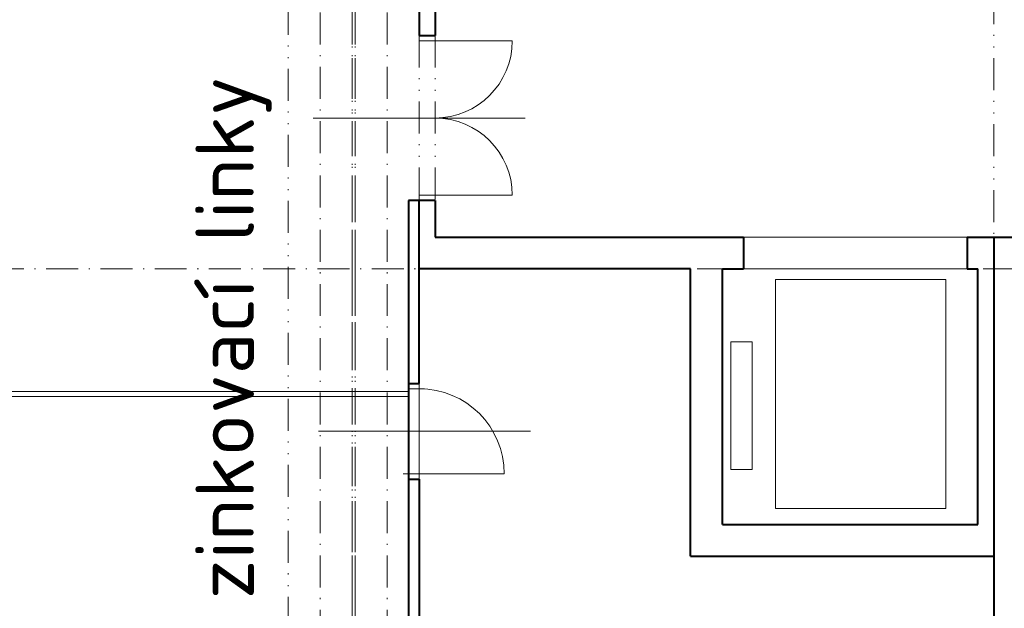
# Model space of a CAD drawing. Header units: metres. Extents: x -115250 to 1551995, y -140807 to 374743.
# Tile 62 of 205: x 81822 to 91077, y 59171 to 64701. Entities that reach past the tile are written whole.
import ezdxf

# ---------------------------------------------------------------- set-up
doc = ezdxf.new("R2010")
doc.units = ezdxf.units.M
doc.header["$LTSCALE"] = 100
doc.linetypes.add('0102aČERCHOVANÁ', pattern=[5.1, 3, -1, 0.1, -1])
doc.linetypes.add('0103aDVOJČERCHOVANÁ', pattern=[6.2, 3, -1, 0.1, -1, 0.1, -1])
for name, color, linetype, lineweight in [('910-dvere', 7, 'Continuous', 15), ('910-osa', 8, '0102aČERCHOVANÁ', 9), ('910-tenka', 4, 'Continuous', 15), ('910-tenka nad', 4, '0103aDVOJČERCHOVANÁ', 15), ('910-tlusta', 6, 'Continuous', 40)]:
    doc.layers.add(name, color=color, linetype=linetype, lineweight=lineweight)
doc.styles.add('ISOCPEUR', font='isocpeur.ttf')

msp = doc.modelspace()

# ---------------------------------------------------------------- linework, layer by layer
at = {"layer": '910-dvere'}
for p, q in [((85576.7, 64502.3), (86451.7, 64502.3)), ((84581, 63777.3), (86572.4, 63777.3)), ((85576.7, 63052.3), (86451.7, 63052.3)), ((85476.7, 60384.3), (85476.7, 61284.3)), ((85576.7, 61284.3), (85576.7, 60384.3)), ((85476.7, 61234.3), (85626.7, 61234.3)), ((84631, 60834.3), (86622.4, 60834.3)), ((85426.7, 60434.3), (86376.7, 60434.3))]:
    msp.add_line(p, q, dxfattribs=at)
for centre, radius, start, end in [((85726.7, 64502.3), 725, 270, 0), ((85726.7, 63052.3), 725, 0, 90), ((85576.7, 60434.3), 800, 0, 90)]:
    msp.add_arc(centre, radius, start, end, dxfattribs=at)
at = {"layer": '910-osa'}
for p, q in [((84646.7, 55287.6), (84646.7, 76968.6)), ((84946.7, 55287.6), (84946.7, 76968.6)), ((84976.7, 55287.6), (84976.7, 76968.6)), ((85276.7, 55287.6), (85276.7, 76968.6)), ((40251.2, 62359.3), (90726.7, 62359.3)), ((90876.7, 62359.3), (114461.8, 62359.3))]:
    msp.add_line(p, q, dxfattribs=at)
at = {"layer": '910-tenka'}
for p, q in [((88626.7, 62659.3), (90726.7, 62659.3)), ((88626.7, 62359.3), (90726.7, 62359.3)), ((88926.7, 60109.3), (88926.7, 62259.3)), ((88926.7, 62259.3), (90526.7, 62259.3)), ((90526.7, 60109.3), (90526.7, 62259.3)), ((88507.3, 61675.3), (88707.3, 61675.3)), ((88507.3, 60475.3), (88507.3, 61675.3)), ((88707.3, 61675.3), (88707.3, 60475.3)), ((88707.3, 60475.3), (88507.3, 60475.3)), ((88926.7, 60109.3), (90526.7, 60109.3))]:
    msp.add_line(p, q, dxfattribs=at)
msp.add_lwpolyline([(42446.7, 61159.3), (85476.7, 61159.3), (85476.7, 61209.3), (42446.7, 61209.3)], close=True, dxfattribs=at)
at = {"layer": '910-tenka nad', "linetype": '0103aDVOJČERCHOVANÁ'}
for p, q in [((84346.7, 58359.3), (84346.7, 73459.3)), ((84946.7, 58459.3), (84946.7, 73459.3)), ((84976.7, 58459.3), (84976.7, 73459.3)), ((90976.7, 58459.3), (90976.7, 73459.3)), ((85576.7, 64552.3), (85576.7, 63002.3)), ((85726.7, 64552.3), (85726.7, 63002.3))]:
    msp.add_line(p, q, dxfattribs=at)
at = {"layer": '910-tlusta'}
for p, q in [((85726.7, 73159.3), (85726.7, 64552.3)), ((85576.7, 65659.3), (85576.7, 64552.3)), ((85576.7, 64552.3), (85726.7, 64552.3)), ((85476.7, 63002.3), (85476.7, 58459.3)), ((85726.7, 63002.3), (85476.7, 63002.3)), ((85576.7, 61284.3), (85576.7, 63002.3)), ((85726.7, 63002.3), (85726.7, 62659.3)), ((85726.7, 62659.3), (88626.7, 62659.3)), ((88626.7, 62659.3), (88626.7, 62359.3)), ((90726.7, 62659.3), (91251.7, 62659.3)), ((90726.7, 62659.3), (90726.7, 62359.3)), ((88126.7, 62359.3), (85576.7, 62359.3)), ((88126.7, 59659.3), (88126.7, 62359.3)), ((88426.7, 62359.3), (88626.7, 62359.3)), ((88426.7, 59959.3), (88426.7, 62359.3)), ((90726.7, 62359.3), (90826.7, 62359.3)), ((90826.7, 59959.3), (90826.7, 62359.3)), ((85476.7, 61284.3), (85576.7, 61284.3)), ((85476.7, 60384.3), (85576.7, 60384.3)), ((85576.7, 60384.3), (85576.7, 58279.3)), ((88426.7, 59959.3), (90826.7, 59959.3)), ((88126.7, 59659.3), (90976.7, 59659.3))]:
    msp.add_line(p, q, dxfattribs=at)
msp.add_lwpolyline([(90976.7, 62659.3), (90976.7, 58279.3)], dxfattribs=at)

# ---------------------------------------------------------------- texts
at = {"layer": '910-tenka', "insert": (83831.9, 59255.6), "char_height": 550, "attachment_point": 4, "rotation": 90, "style": 'ISOCPEUR'}
msp.add_mtext_dynamic_manual_height_columns('zinkovací linky', width=12038.233, gutter_width=12.5, heights=[0], dxfattribs=at)

doc.saveas('drawing.dxf')
